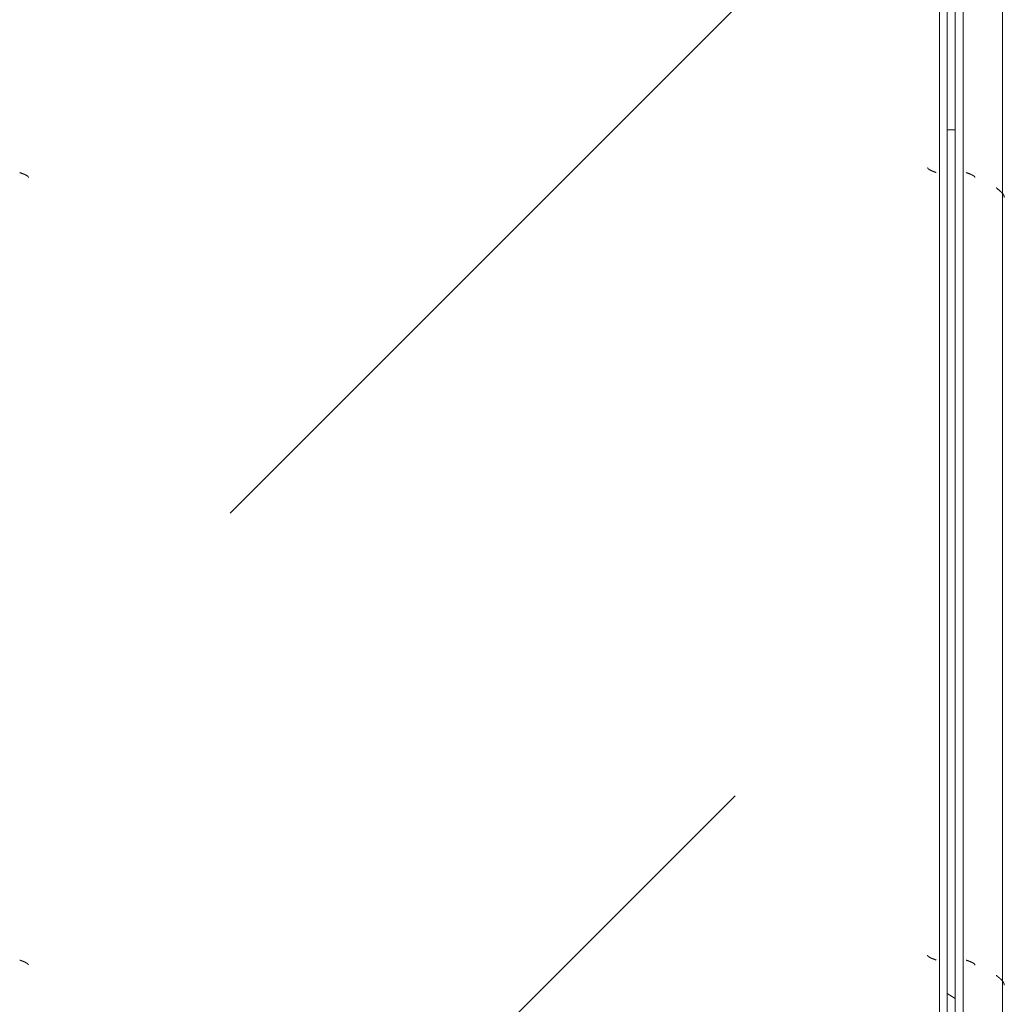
# Model space of a CAD drawing. Header units: millimetres. Extents: x -3267 to 40126, y 29201 to 102288.
# Tile 154 of 256: x 28782 to 29407, y 50694 to 51319. Entities that reach past the tile are written whole.
import ezdxf

# ---------------------------------------------------------------- set-up
doc = ezdxf.new("R2010")
doc.units = ezdxf.units.MM
doc.layers.add('M-EQPM-____-OTLN', color=7, linetype='Continuous', lineweight=9)
pattern_1 = [(315, (52460, -26050), (1000, 0), [50, -1364.214]), (315, (51960, -26050), (1000, 0), [50, -1364.214]), (315, (51960, -26550), (1000, 0), [50, -1364.214]), (315, (52674.64, -26764.64), (1000, 0), [403.55, -1010.664]), (315, (52174.64, -26764.64), (1000, 0), [403.55, -1010.664]), (315, (52674.64, -26264.64), (1000, 0), [403.55, -1010.664]), (315, (52174.64, -26264.64), (1000, 0), [453.55, -960.664])]
pattern_2 = [(315, (51660, -26050), (1000, 0), [50, -1364.214]), (315, (51160, -26050), (1000, 0), [50, -1364.214]), (315, (51160, -26550), (1000, 0), [50, -1364.214]), (315, (51874.64, -26764.64), (1000, 0), [403.55, -1010.664]), (315, (51374.64, -26764.64), (1000, 0), [403.55, -1010.664]), (315, (51874.64, -26264.64), (1000, 0), [403.55, -1010.664]), (315, (51374.64, -26264.64), (1000, 0), [453.55, -960.664])]

# ---------------------------------------------------------------- blocks, each defined once
blk = doc.blocks.new('FP_808-ВКК_02_К1_З_ЭОМ_кабель_')
at = {"layer": 'M-EQPM-____-OTLN', "color": 7, "true_color": 0xffffff}
for p, q in [((1456.91, 587.59), (1456.96, 587.73)), ((1456.96, 587.73), (1457, 587.86)), ((1457, 587.86), (1457.05, 588)), ((1956.91, 587.59), (1956.96, 587.73)), ((1956.96, 587.73), (1957, 587.86)), ((1957, 587.86), (1957.05, 588)), ((1453.96, 582.49), (1454.01, 582.49)), ((1454.01, 582.49), (1454.06, 582.5)), ((1454.06, 582.5), (1454.11, 582.51)), ((1454.11, 582.51), (1454.16, 582.53)), ((1454.16, 582.53), (1454.21, 582.55)), ((1454.21, 582.55), (1454.26, 582.57)), ((1454.26, 582.57), (1454.3, 582.59)), ((1454.3, 582.59), (1454.35, 582.62)), ((1454.35, 582.62), (1454.4, 582.65)), ((1454.4, 582.65), (1454.45, 582.69)), ((1454.45, 582.69), (1454.5, 582.72)), ((1454.5, 582.72), (1454.55, 582.76)), ((1454.55, 582.76), (1454.6, 582.81)), ((1454.6, 582.81), (1454.65, 582.86)), ((1454.65, 582.86), (1454.7, 582.91)), ((1454.7, 582.91), (1454.75, 582.96)), ((1454.75, 582.96), (1454.8, 583.02)), ((1454.8, 583.02), (1454.84, 583.07)), ((1454.84, 583.07), (1454.89, 583.14)), ((1454.89, 583.14), (1454.94, 583.2)), ((1454.94, 583.2), (1454.99, 583.27)), ((1454.99, 583.27), (1455.04, 583.34)), ((1455.04, 583.34), (1455.09, 583.42)), ((1455.09, 583.42), (1455.14, 583.49)), ((1455.14, 583.49), (1455.19, 583.57)), ((1455.19, 583.57), (1455.24, 583.65)), ((1455.24, 583.65), (1455.29, 583.74)), ((1455.29, 583.74), (1455.34, 583.82)), ((1455.34, 583.82), (1455.38, 583.91)), ((1455.38, 583.91), (1455.43, 584.01)), ((1455.43, 584.01), (1455.48, 584.1)), ((1455.48, 584.1), (1455.53, 584.2)), ((1455.53, 584.2), (1455.58, 584.3)), ((1455.58, 584.3), (1455.63, 584.4)), ((1455.63, 584.4), (1455.68, 584.5)), ((1455.68, 584.5), (1455.73, 584.61)), ((1455.73, 584.61), (1455.78, 584.72)), ((1455.78, 584.72), (1455.83, 584.82)), ((1455.83, 584.82), (1455.88, 584.94)), ((1455.88, 584.94), (1455.92, 585.05)), ((1455.92, 585.05), (1455.97, 585.17)), ((1455.97, 585.17), (1456.02, 585.28)), ((1456.02, 585.28), (1456.07, 585.4)), ((1456.07, 585.4), (1456.12, 585.52)), ((1456.12, 585.52), (1456.17, 585.64)), ((1456.17, 585.64), (1456.22, 585.77)), ((1456.22, 585.77), (1456.27, 585.89)), ((1456.27, 585.89), (1456.32, 586.02)), ((1456.32, 586.02), (1456.37, 586.14)), ((1456.37, 586.14), (1456.42, 586.27)), ((1456.42, 586.27), (1456.46, 586.4)), ((1456.46, 586.4), (1456.51, 586.53)), ((1456.51, 586.53), (1456.56, 586.66)), ((1456.56, 586.66), (1456.61, 586.79)), ((1456.61, 586.79), (1456.66, 586.92)), ((1456.66, 586.92), (1456.71, 587.06)), ((1456.71, 587.06), (1456.76, 587.19)), ((1456.76, 587.19), (1456.81, 587.33)), ((1456.81, 587.33), (1456.86, 587.46)), ((1456.86, 587.46), (1456.91, 587.59)), ((1953.96, 582.49), (1954.01, 582.49)), ((1954.01, 582.49), (1954.06, 582.5)), ((1954.06, 582.5), (1954.11, 582.51)), ((1954.11, 582.51), (1954.16, 582.53)), ((1954.16, 582.53), (1954.21, 582.55)), ((1954.21, 582.55), (1954.26, 582.57)), ((1954.26, 582.57), (1954.3, 582.59)), ((1954.3, 582.59), (1954.35, 582.62)), ((1954.35, 582.62), (1954.4, 582.65)), ((1954.4, 582.65), (1954.45, 582.69)), ((1954.45, 582.69), (1954.5, 582.72)), ((1954.5, 582.72), (1954.55, 582.76)), ((1954.55, 582.76), (1954.6, 582.81)), ((1954.6, 582.81), (1954.65, 582.86)), ((1954.65, 582.86), (1954.7, 582.91)), ((1954.7, 582.91), (1954.75, 582.96)), ((1954.75, 582.96), (1954.8, 583.02)), ((1954.8, 583.02), (1954.84, 583.07)), ((1954.84, 583.07), (1954.89, 583.14)), ((1954.89, 583.14), (1954.94, 583.2)), ((1954.94, 583.2), (1954.99, 583.27)), ((1954.99, 583.27), (1955.04, 583.34)), ((1955.04, 583.34), (1955.09, 583.42)), ((1955.09, 583.42), (1955.14, 583.49)), ((1955.14, 583.49), (1955.19, 583.57)), ((1955.19, 583.57), (1955.24, 583.65)), ((1955.24, 583.65), (1955.29, 583.74)), ((1955.29, 583.74), (1955.34, 583.82)), ((1955.34, 583.82), (1955.38, 583.91)), ((1955.38, 583.91), (1955.43, 584.01)), ((1955.43, 584.01), (1955.48, 584.1)), ((1955.48, 584.1), (1955.53, 584.2)), ((1955.53, 584.2), (1955.58, 584.3)), ((1955.58, 584.3), (1955.63, 584.4)), ((1955.63, 584.4), (1955.68, 584.5)), ((1955.68, 584.5), (1955.73, 584.61)), ((1955.73, 584.61), (1955.78, 584.72)), ((1955.78, 584.72), (1955.83, 584.82)), ((1955.83, 584.82), (1955.88, 584.94)), ((1955.88, 584.94), (1955.92, 585.05)), ((1955.92, 585.05), (1955.97, 585.17)), ((1955.97, 585.17), (1956.02, 585.28)), ((1956.02, 585.28), (1956.07, 585.4)), ((1956.07, 585.4), (1956.12, 585.52)), ((1956.12, 585.52), (1956.17, 585.64)), ((1956.17, 585.64), (1956.22, 585.77)), ((1956.22, 585.77), (1956.27, 585.89)), ((1956.27, 585.89), (1956.32, 586.02)), ((1956.32, 586.02), (1956.37, 586.14)), ((1956.37, 586.14), (1956.42, 586.27)), ((1956.42, 586.27), (1956.46, 586.4)), ((1956.46, 586.4), (1956.51, 586.53)), ((1956.51, 586.53), (1956.56, 586.66)), ((1956.56, 586.66), (1956.61, 586.79)), ((1956.61, 586.79), (1956.66, 586.92)), ((1956.66, 586.92), (1956.71, 587.06)), ((1956.71, 587.06), (1956.76, 587.19)), ((1956.76, 587.19), (1956.81, 587.33)), ((1956.81, 587.33), (1956.86, 587.46)), ((1956.86, 587.46), (1956.91, 587.59))]:
    blk.add_line(p, q, dxfattribs=at)
blk = doc.blocks.new('FP_809-ВКК_02_К1_З_ЭОМ_кабель_')
at = {"layer": 'M-EQPM-____-OTLN', "color": 7, "true_color": 0xffffff}
for p, q in [((1457.06, 6.26), (1457.11, 6.39)), ((1457.11, 6.39), (1457.16, 6.53)), ((1457.16, 6.53), (1457.2, 6.66)), ((1457.2, 6.66), (1457.25, 6.79)), ((1457.25, 6.79), (1457.3, 6.93)), ((1457.3, 6.93), (1457.35, 7.06)), ((1457.35, 7.06), (1457.4, 7.2)), ((1457.4, 7.2), (1457.45, 7.33)), ((1457.45, 7.33), (1457.5, 7.46)), ((1457.5, 7.46), (1457.55, 7.59)), ((1457.55, 7.59), (1457.6, 7.72)), ((1457.6, 7.72), (1457.64, 7.85)), ((1457.64, 7.85), (1457.69, 7.98)), ((1457.69, 7.98), (1457.74, 8.11)), ((1457.74, 8.11), (1457.79, 8.23)), ((1457.79, 8.23), (1457.84, 8.36)), ((1457.84, 8.36), (1457.89, 8.48)), ((1457.89, 8.48), (1457.94, 8.61)), ((1457.94, 8.61), (1457.99, 8.73)), ((1457.99, 8.73), (1458.04, 8.85)), ((1458.04, 8.85), (1458.09, 8.97)), ((1458.09, 8.97), (1458.13, 9.08)), ((1458.13, 9.08), (1458.18, 9.2)), ((1458.18, 9.2), (1458.23, 9.31)), ((1458.23, 9.31), (1458.28, 9.42)), ((1458.28, 9.42), (1458.33, 9.53)), ((1458.33, 9.53), (1458.38, 9.64)), ((1458.38, 9.64), (1458.43, 9.74)), ((1458.43, 9.74), (1458.48, 9.85)), ((1458.48, 9.85), (1458.53, 9.95)), ((1458.53, 9.95), (1458.57, 10.05)), ((1458.57, 10.05), (1458.62, 10.14)), ((1458.62, 10.14), (1458.67, 10.24)), ((1458.67, 10.24), (1458.72, 10.33)), ((1458.72, 10.33), (1458.77, 10.42)), ((1458.77, 10.42), (1458.82, 10.51)), ((1458.82, 10.51), (1458.87, 10.59)), ((1458.87, 10.59), (1458.92, 10.67)), ((1458.92, 10.67), (1458.97, 10.75)), ((1458.97, 10.75), (1459.01, 10.83)), ((1459.01, 10.83), (1459.06, 10.9)), ((1459.06, 10.9), (1459.11, 10.98)), ((1459.11, 10.98), (1459.16, 11.04)), ((1459.16, 11.04), (1459.21, 11.11)), ((1459.21, 11.11), (1459.26, 11.17)), ((1459.26, 11.17), (1459.31, 11.23)), ((1459.31, 11.23), (1459.36, 11.29)), ((1459.36, 11.29), (1459.41, 11.34)), ((1459.41, 11.34), (1459.45, 11.39)), ((1459.45, 11.39), (1459.5, 11.44)), ((1459.5, 11.44), (1459.55, 11.48)), ((1459.55, 11.48), (1459.6, 11.53)), ((1459.6, 11.53), (1459.65, 11.56)), ((1459.65, 11.56), (1459.7, 11.6)), ((1459.7, 11.6), (1459.75, 11.63)), ((1459.75, 11.63), (1459.8, 11.66)), ((1459.8, 11.66), (1459.85, 11.68)), ((1459.85, 11.68), (1459.9, 11.71)), ((1459.9, 11.71), (1459.94, 11.73)), ((1459.94, 11.73), (1459.99, 11.74)), ((1460, 11.74), (1460.04, 11.75)), ((1460.04, 11.75), (1460.08, 11.76)), ((1460.08, 11.76), (1460.12, 11.77)), ((1460.12, 11.77), (1460.16, 11.77)), ((1957.06, 6.26), (1957.11, 6.39)), ((1957.11, 6.39), (1957.16, 6.53)), ((1957.16, 6.53), (1957.2, 6.66)), ((1957.2, 6.66), (1957.25, 6.79)), ((1957.25, 6.79), (1957.3, 6.93)), ((1957.3, 6.93), (1957.35, 7.06)), ((1957.35, 7.06), (1957.4, 7.2)), ((1957.4, 7.2), (1957.45, 7.33)), ((1957.45, 7.33), (1957.5, 7.46)), ((1957.5, 7.46), (1957.55, 7.59)), ((1957.55, 7.59), (1957.6, 7.72)), ((1957.6, 7.72), (1957.64, 7.85)), ((1957.64, 7.85), (1957.69, 7.98)), ((1957.69, 7.98), (1957.74, 8.11)), ((1957.74, 8.11), (1957.79, 8.23)), ((1957.79, 8.23), (1957.84, 8.36)), ((1957.84, 8.36), (1957.89, 8.48)), ((1957.89, 8.48), (1957.94, 8.61)), ((1957.94, 8.61), (1957.99, 8.73)), ((1957.99, 8.73), (1958.04, 8.85)), ((1958.04, 8.85), (1958.09, 8.97)), ((1958.09, 8.97), (1958.13, 9.08)), ((1958.13, 9.08), (1958.18, 9.2)), ((1958.18, 9.2), (1958.23, 9.31)), ((1958.23, 9.31), (1958.28, 9.42)), ((1958.28, 9.42), (1958.33, 9.53)), ((1958.33, 9.53), (1958.38, 9.64)), ((1958.38, 9.64), (1958.43, 9.74)), ((1958.43, 9.74), (1958.48, 9.85)), ((1958.48, 9.85), (1958.53, 9.95)), ((1958.53, 9.95), (1958.57, 10.05)), ((1958.57, 10.05), (1958.62, 10.14)), ((1958.62, 10.14), (1958.67, 10.24)), ((1958.67, 10.24), (1958.72, 10.33)), ((1958.72, 10.33), (1958.77, 10.42)), ((1958.77, 10.42), (1958.82, 10.51)), ((1958.82, 10.51), (1958.87, 10.59)), ((1958.87, 10.59), (1958.92, 10.67)), ((1958.92, 10.67), (1958.97, 10.75)), ((1958.97, 10.75), (1959.01, 10.83)), ((1959.01, 10.83), (1959.06, 10.9)), ((1959.06, 10.9), (1959.11, 10.98)), ((1959.11, 10.98), (1959.16, 11.04)), ((1959.16, 11.04), (1959.21, 11.11)), ((1959.21, 11.11), (1959.26, 11.17)), ((1959.26, 11.17), (1959.31, 11.23)), ((1959.31, 11.23), (1959.36, 11.29)), ((1959.36, 11.29), (1959.41, 11.34)), ((1959.41, 11.34), (1959.45, 11.39)), ((1959.45, 11.39), (1959.5, 11.44)), ((1959.5, 11.44), (1959.55, 11.48)), ((1959.55, 11.48), (1959.6, 11.53)), ((1959.6, 11.53), (1959.65, 11.56)), ((1959.65, 11.56), (1959.7, 11.6)), ((1959.7, 11.6), (1959.75, 11.63)), ((1959.75, 11.63), (1959.8, 11.66)), ((1959.8, 11.66), (1959.85, 11.68)), ((1959.85, 11.68), (1959.9, 11.71)), ((1959.9, 11.71), (1959.94, 11.73)), ((1959.94, 11.73), (1959.99, 11.74)), ((1960, 11.74), (1960.04, 11.75)), ((1960.04, 11.75), (1960.08, 11.76)), ((1960.08, 11.76), (1960.12, 11.77)), ((1960.12, 11.77), (1960.16, 11.77))]:
    blk.add_line(p, q, dxfattribs=at)
blk = doc.blocks.new('ПР_Низ пояс - Тип 1-V807-ВКК_02_К1_З_ЭОМ_кабель_')
at = {"layer": 'M-EQPM-____-OTLN', "true_color": 0xffffff}
h = blk.add_hatch(dxfattribs=at)
h.set_pattern_fill('FP_286', style=0, pattern_type=2)
h.set_pattern_definition(pattern_1)
h.paths.add_polyline_path([(2400, 590), (2400, 595), (800, 595), (800, 590), (2131.55, 590)])
h = blk.add_hatch(dxfattribs=at)
h.set_pattern_fill('FP_286', style=0, pattern_type=2)
h.set_pattern_definition(pattern_1)
h.paths.add_polyline_path([(2400, 6.26), (2400, 588), (800, 588), (800, 6.26), (2131.55, 6.26)])
at = {"layer": 'M-EQPM-____-OTLN', "color": 253, "true_color": 0xaaaaaa}
for p, q in [((800, 595), (2400, 595)), ((800, 590), (2400, 590))]:
    blk.add_line(p, q, dxfattribs=at)
for name in ['FP_808-ВКК_02_К1_З_ЭОМ_кабель_', 'FP_809-ВКК_02_К1_З_ЭОМ_кабель_']:
    blk.add_blockref(name, (0, 0), dxfattribs=at)
blk = doc.blocks.new('FP_811-ВКК_02_К1_З_ЭОМ_кабель_')
at = {"layer": 'M-EQPM-____-OTLN', "color": 7, "true_color": 0xffffff}
for p, q in [((657.09, 607), (657.14, 607.14)), ((657.14, 607.14), (657.19, 607.27)), ((657.19, 607.27), (657.24, 607.41)), ((657.24, 607.41), (657.29, 607.54)), ((657.29, 607.54), (657.33, 607.68)), ((657.33, 607.68), (657.38, 607.81)), ((657.38, 607.81), (657.43, 607.95)), ((657.43, 607.95), (657.48, 608.08)), ((657.48, 608.08), (657.53, 608.21)), ((657.53, 608.21), (657.58, 608.34)), ((657.58, 608.34), (657.63, 608.47)), ((657.63, 608.47), (657.68, 608.61)), ((657.68, 608.61), (657.73, 608.73)), ((657.73, 608.73), (657.78, 608.86)), ((657.78, 608.86), (657.83, 608.99)), ((657.83, 608.99), (657.88, 609.12)), ((657.88, 609.12), (657.93, 609.24)), ((657.93, 609.24), (657.97, 609.36)), ((657.97, 609.36), (658.02, 609.49)), ((658.02, 609.49), (658.07, 609.61)), ((658.07, 609.61), (658.12, 609.72)), ((658.12, 609.72), (658.17, 609.84)), ((658.17, 609.84), (658.22, 609.96)), ((658.22, 609.96), (658.27, 610.07)), ((658.27, 610.07), (658.32, 610.18)), ((658.32, 610.18), (658.37, 610.29)), ((658.37, 610.29), (658.42, 610.4)), ((658.42, 610.4), (658.47, 610.51)), ((658.47, 610.51), (658.52, 610.61)), ((658.52, 610.61), (658.57, 610.71)), ((658.57, 610.71), (658.61, 610.81)), ((658.61, 610.81), (658.66, 610.91)), ((658.66, 610.91), (658.71, 611)), ((658.71, 611), (658.76, 611.09)), ((658.76, 611.09), (658.81, 611.18)), ((658.81, 611.18), (658.86, 611.27)), ((658.86, 611.27), (658.91, 611.36)), ((658.91, 611.36), (658.96, 611.44)), ((658.96, 611.44), (659.01, 611.52)), ((659.01, 611.52), (659.06, 611.59)), ((659.06, 611.59), (659.11, 611.67)), ((659.11, 611.67), (659.16, 611.74)), ((659.16, 611.74), (659.21, 611.81)), ((659.21, 611.81), (659.25, 611.87)), ((659.25, 611.87), (659.3, 611.93)), ((659.3, 611.93), (659.35, 611.99)), ((659.35, 611.99), (659.4, 612.05)), ((659.4, 612.05), (659.45, 612.1)), ((659.45, 612.1), (659.5, 612.15)), ((659.5, 612.15), (659.55, 612.2)), ((659.55, 612.2), (659.6, 612.24)), ((659.6, 612.24), (659.65, 612.28)), ((659.65, 612.28), (659.7, 612.32)), ((659.7, 612.32), (659.75, 612.35)), ((659.75, 612.35), (659.8, 612.38)), ((659.8, 612.38), (659.85, 612.41)), ((659.85, 612.41), (659.89, 612.44)), ((659.89, 612.44), (659.94, 612.46)), ((659.94, 612.46), (659.99, 612.48)), ((660, 612.48), (660.05, 612.49)), ((660.05, 612.49), (660.09, 612.5)), ((660.09, 612.5), (660.14, 612.51)), ((660.14, 612.51), (660.18, 612.51)), ((1157.09, 607), (1157.14, 607.14)), ((1157.14, 607.14), (1157.19, 607.27)), ((1157.19, 607.27), (1157.24, 607.41)), ((1157.24, 607.41), (1157.29, 607.54)), ((1157.29, 607.54), (1157.33, 607.68)), ((1157.33, 607.68), (1157.38, 607.81)), ((1157.38, 607.81), (1157.43, 607.95)), ((1157.43, 607.95), (1157.48, 608.08)), ((1157.48, 608.08), (1157.53, 608.21)), ((1157.53, 608.21), (1157.58, 608.34)), ((1157.58, 608.34), (1157.63, 608.47)), ((1157.63, 608.47), (1157.68, 608.61)), ((1157.68, 608.61), (1157.73, 608.73)), ((1157.73, 608.73), (1157.78, 608.86)), ((1157.78, 608.86), (1157.83, 608.99)), ((1157.83, 608.99), (1157.88, 609.12)), ((1157.88, 609.12), (1157.93, 609.24)), ((1157.93, 609.24), (1157.97, 609.36)), ((1157.97, 609.36), (1158.02, 609.49)), ((1158.02, 609.49), (1158.07, 609.61)), ((1158.07, 609.61), (1158.12, 609.72)), ((1158.12, 609.72), (1158.17, 609.84)), ((1158.17, 609.84), (1158.22, 609.96)), ((1158.22, 609.96), (1158.27, 610.07)), ((1158.27, 610.07), (1158.32, 610.18)), ((1158.32, 610.18), (1158.37, 610.29)), ((1158.37, 610.29), (1158.42, 610.4)), ((1158.42, 610.4), (1158.47, 610.51)), ((1158.47, 610.51), (1158.52, 610.61)), ((1158.52, 610.61), (1158.57, 610.71)), ((1158.57, 610.71), (1158.61, 610.81)), ((1158.61, 610.81), (1158.66, 610.91)), ((1158.66, 610.91), (1158.71, 611)), ((1158.71, 611), (1158.76, 611.09)), ((1158.76, 611.09), (1158.81, 611.18)), ((1158.81, 611.18), (1158.86, 611.27)), ((1158.86, 611.27), (1158.91, 611.36)), ((1158.91, 611.36), (1158.96, 611.44)), ((1158.96, 611.44), (1159.01, 611.52)), ((1159.01, 611.52), (1159.06, 611.59)), ((1159.06, 611.59), (1159.11, 611.67)), ((1159.11, 611.67), (1159.16, 611.74)), ((1159.16, 611.74), (1159.21, 611.81)), ((1159.21, 611.81), (1159.25, 611.87)), ((1159.25, 611.87), (1159.3, 611.93)), ((1159.3, 611.93), (1159.35, 611.99)), ((1159.35, 611.99), (1159.4, 612.05)), ((1159.4, 612.05), (1159.45, 612.1)), ((1159.45, 612.1), (1159.5, 612.15)), ((1159.5, 612.15), (1159.55, 612.2)), ((1159.55, 612.2), (1159.6, 612.24)), ((1159.6, 612.24), (1159.65, 612.28)), ((1159.65, 612.28), (1159.7, 612.32)), ((1159.7, 612.32), (1159.75, 612.35)), ((1159.75, 612.35), (1159.8, 612.38)), ((1159.8, 612.38), (1159.85, 612.41)), ((1159.85, 612.41), (1159.89, 612.44)), ((1159.89, 612.44), (1159.94, 612.46)), ((1159.94, 612.46), (1159.99, 612.48)), ((1160, 612.48), (1160.05, 612.49)), ((1160.05, 612.49), (1160.09, 612.5)), ((1160.09, 612.5), (1160.14, 612.51)), ((1160.14, 612.51), (1160.18, 612.51))]:
    blk.add_line(p, q, dxfattribs=at)
blk = doc.blocks.new('FP_812-ВКК_02_К1_З_ЭОМ_кабель_')
at = {"layer": 'M-EQPM-____-OTLN', "color": 7, "true_color": 0xffffff}
for p, q in [((666.74, 626), (666.84, 626.13)), ((666.84, 626.13), (666.94, 626.25)), ((666.94, 626.25), (667.03, 626.38)), ((667.03, 626.38), (667.13, 626.5)), ((667.13, 626.5), (667.23, 626.63)), ((667.23, 626.63), (667.33, 626.75)), ((667.33, 626.75), (667.42, 626.88)), ((667.42, 626.88), (667.52, 627)), ((667.52, 627), (667.62, 627.13)), ((667.62, 627.13), (667.72, 627.25)), ((667.72, 627.25), (667.81, 627.37)), ((667.81, 627.37), (667.91, 627.49)), ((667.91, 627.49), (668.01, 627.61)), ((668.01, 627.61), (668.11, 627.73)), ((668.11, 627.73), (668.2, 627.85)), ((668.2, 627.85), (668.3, 627.96)), ((668.3, 627.96), (668.4, 628.08)), ((668.4, 628.08), (668.49, 628.19)), ((668.49, 628.19), (668.59, 628.31)), ((668.59, 628.31), (668.69, 628.42)), ((668.69, 628.42), (668.79, 628.53)), ((668.79, 628.53), (668.88, 628.64)), ((668.88, 628.64), (668.98, 628.75)), ((668.98, 628.75), (669.08, 628.85)), ((669.08, 628.85), (669.18, 628.95)), ((669.18, 628.95), (669.27, 629.06)), ((669.27, 629.06), (669.37, 629.16)), ((669.37, 629.16), (669.47, 629.26)), ((669.47, 629.26), (669.57, 629.35)), ((669.57, 629.35), (669.66, 629.45)), ((669.66, 629.45), (669.76, 629.54)), ((669.76, 629.54), (669.86, 629.63)), ((669.86, 629.63), (669.96, 629.72)), ((669.96, 629.72), (670.05, 629.81)), ((670.05, 629.81), (670.15, 629.89)), ((670.15, 629.89), (670.25, 629.97)), ((670.25, 629.97), (670.34, 630.05)), ((670.34, 630.05), (670.44, 630.13)), ((670.44, 630.13), (670.54, 630.2)), ((670.54, 630.2), (670.64, 630.27)), ((670.64, 630.27), (670.73, 630.34)), ((670.73, 630.34), (670.83, 630.41)), ((670.83, 630.41), (670.93, 630.47)), ((670.93, 630.47), (671.03, 630.54)), ((671.03, 630.54), (671.12, 630.59)), ((671.12, 630.59), (671.22, 630.65)), ((671.22, 630.65), (671.32, 630.7)), ((671.32, 630.7), (671.42, 630.75)), ((671.42, 630.75), (671.51, 630.8)), ((671.51, 630.8), (671.61, 630.85)), ((671.61, 630.85), (671.71, 630.89)), ((671.71, 630.89), (671.81, 630.93)), ((671.81, 630.93), (671.9, 630.96)), ((671.9, 630.96), (672, 631)), ((672, 631), (672.1, 631.03)), ((672.1, 631.03), (672.19, 631.06)), ((672.19, 631.06), (672.29, 631.08)), ((672.29, 631.08), (672.39, 631.1)), ((672.39, 631.1), (672.49, 631.12)), ((672.49, 631.12), (672.58, 631.14)), ((672.58, 631.14), (672.68, 631.15)), ((672.68, 631.15), (672.78, 631.16)), ((672.78, 631.16), (672.88, 631.16)), ((1166.74, 626), (1166.84, 626.13)), ((1166.84, 626.13), (1166.94, 626.25)), ((1166.94, 626.25), (1167.03, 626.38)), ((1167.03, 626.38), (1167.13, 626.5)), ((1167.13, 626.5), (1167.23, 626.63)), ((1167.23, 626.63), (1167.33, 626.75)), ((1167.33, 626.75), (1167.42, 626.88)), ((1167.42, 626.88), (1167.52, 627)), ((1167.52, 627), (1167.62, 627.13)), ((1167.62, 627.13), (1167.72, 627.25)), ((1167.72, 627.25), (1167.81, 627.37)), ((1167.81, 627.37), (1167.91, 627.49)), ((1167.91, 627.49), (1168.01, 627.61)), ((1168.01, 627.61), (1168.11, 627.73)), ((1168.11, 627.73), (1168.2, 627.85)), ((1168.2, 627.85), (1168.3, 627.96)), ((1168.3, 627.96), (1168.4, 628.08)), ((1168.4, 628.08), (1168.49, 628.19)), ((1168.49, 628.19), (1168.59, 628.31)), ((1168.59, 628.31), (1168.69, 628.42)), ((1168.69, 628.42), (1168.79, 628.53)), ((1168.79, 628.53), (1168.88, 628.64)), ((1168.88, 628.64), (1168.98, 628.75)), ((1168.98, 628.75), (1169.08, 628.85)), ((1169.08, 628.85), (1169.18, 628.95)), ((1169.18, 628.95), (1169.27, 629.06)), ((1169.27, 629.06), (1169.37, 629.16)), ((1169.37, 629.16), (1169.47, 629.26)), ((1169.47, 629.26), (1169.57, 629.35)), ((1169.57, 629.35), (1169.66, 629.45)), ((1169.66, 629.45), (1169.76, 629.54)), ((1169.76, 629.54), (1169.86, 629.63)), ((1169.86, 629.63), (1169.96, 629.72)), ((1169.96, 629.72), (1170.05, 629.81)), ((1170.05, 629.81), (1170.15, 629.89)), ((1170.15, 629.89), (1170.25, 629.97)), ((1170.25, 629.97), (1170.34, 630.05)), ((1170.34, 630.05), (1170.44, 630.13)), ((1170.44, 630.13), (1170.54, 630.2)), ((1170.54, 630.2), (1170.64, 630.27)), ((1170.64, 630.27), (1170.73, 630.34)), ((1170.73, 630.34), (1170.83, 630.41)), ((1170.83, 630.41), (1170.93, 630.47)), ((1170.93, 630.47), (1171.03, 630.54)), ((1171.03, 630.54), (1171.12, 630.59)), ((1171.12, 630.59), (1171.22, 630.65)), ((1171.22, 630.65), (1171.32, 630.7)), ((1171.32, 630.7), (1171.42, 630.75)), ((1171.42, 630.75), (1171.51, 630.8)), ((1171.51, 630.8), (1171.61, 630.85)), ((1171.61, 630.85), (1171.71, 630.89)), ((1171.71, 630.89), (1171.81, 630.93)), ((1171.81, 630.93), (1171.9, 630.96)), ((1171.9, 630.96), (1172, 631)), ((1172, 631), (1172.1, 631.03)), ((1172.1, 631.03), (1172.19, 631.06)), ((1172.19, 631.06), (1172.29, 631.08)), ((1172.29, 631.08), (1172.39, 631.1)), ((1172.39, 631.1), (1172.49, 631.12)), ((1172.49, 631.12), (1172.58, 631.14)), ((1172.58, 631.14), (1172.68, 631.15)), ((1172.68, 631.15), (1172.78, 631.16)), ((1172.78, 631.16), (1172.88, 631.16))]:
    blk.add_line(p, q, dxfattribs=at)
blk = doc.blocks.new('ПР_Перед пояса - Тип 1-V810-ВКК_02_К1_З_ЭОМ_кабель_')
at = {"layer": 'M-EQPM-____-OTLN', "true_color": 0xffffff}
h = blk.add_hatch(dxfattribs=at)
h.set_pattern_fill('FP_287', style=0, pattern_type=2)
h.set_pattern_definition(pattern_2)
h.paths.add_polyline_path([(1600, 607), (1600, 626), (0, 626), (0, 607), (1331.55, 607)])
h = blk.add_hatch(dxfattribs=at)
h.set_pattern_fill('FP_287', style=0, pattern_type=2)
h.set_pattern_definition(pattern_2)
h.paths.add_polyline_path([(1600, 600), (1600, 605), (0, 605), (0, 600), (1331.55, 600)])
at = {"layer": 'M-EQPM-____-OTLN', "color": 253, "true_color": 0xaaaaaa}
for p, q in [((0, 630), (1600, 630)), ((0, 605), (1600, 605)), ((0, 600), (1600, 600))]:
    blk.add_line(p, q, dxfattribs=at)
for name in ['FP_812-ВКК_02_К1_З_ЭОМ_кабель_', 'FP_811-ВКК_02_К1_З_ЭОМ_кабель_']:
    blk.add_blockref(name, (0, 0), dxfattribs=at)
blk = doc.blocks.new('FP_1168-ВКК_02_К1_З_ЭОМ_кабель_')
at = {"layer": 'M-EQPM-____-OTLN', "color": 253, "true_color": 0xaaaaaa}
blk.add_line((1600, 630.11), (630, 630.11), dxfattribs=at)
blk = doc.blocks.new('УТ_П_Крышка пояса - Тип 1-10223482-ВКК_02_К1_З_ЭОМ_кабель_')
at = {"layer": 'M-EQPM-____-OTLN', "true_color": 0xaaaaaa}
h = blk.add_hatch(dxfattribs=at)
h.set_pattern_fill('FP_372', color=253, style=0, pattern_type=2)
h.set_pattern_definition([(140.116, (52160, -26828.05), (31.8804, 362.8687), [38.035, -418.388]), (84.979, (52160, -26828.05), (-382.1136, -70.1924), [30.356, -333.911]), (190.409, (52162.66, -26797.8), (-350.2335, 292.6756), [32.376, -356.132]), (136.302, (52058.4, -26828.05), (84.086, 539.927), [57.037, -627.411]), (186.609, (52065.4, -26783.06), (-494.8554, 472.8508), [48.567, -534.241]), (81.148, (52058.4, -26828.05), (-494.8496, 472.857), [45.536, -500.899]), (111.079, (52083.8, -26777.46), (204.5313, 301.9806), [37.963, -417.597]), (55.89, (52083.8, -26777.46), (-368.3755, 123.0973), [30.394, -334.332]), (161.523, (52100.84, -26752.3), (-163.8489, 425.0748), [32.367, -356.032]), (127.614, (52160, -26828.05), (-169.11016, 6.15234), [16.721, -313.638, 16.721, -658.437]), (127.614, (52160, -26828.05), (-169.11016, 6.15234), [-347.079, -322.758, 16.721, -318.958]), (97.531, (52160, -26828.05), (-200.36217, 133.088), [16.696, -176.575, 16.696, -305.591, -127.751]), (97.531, (52160, -26828.05), (-200.36217, 133.088), [-515.558, 16.696, -111.055]), (57.393, (52160, -26940.87), (11.4573, 270.066), [16.715, -109.913, 16.715, -378.366, -524.242]), (57.393, (52160, -26940.87), (11.4573, 270.066), [-521.709, 16.715, -507.527]), (47.382, (52160, -26991.46), (-50.8514, 295.0393), [16.727, -148.004, 16.727, -245.829, -372.545]), (47.382, (52160, -26991.46), (-50.8514, 295.0393), [-427.287, 16.727, -355.819])])
h.paths.add_polyline_path([(1600, 600), (630, 600), (630, 595), (1600, 595)])
at = {"layer": 'M-EQPM-____-OTLN', "color": 253, "true_color": 0xaaaaaa}
for p, q in [((630, 629.98), (630, 630.11)), ((630, 595), (630, 600))]:
    blk.add_line(p, q, dxfattribs=at)
blk.add_blockref('FP_1168-ВКК_02_К1_З_ЭОМ_кабель_', (0, 0), dxfattribs=at)
blk = doc.blocks.new('Наметкина 10_РД_АРФ_К1_R21_rvt-1-ВКК_02_К1_З_ЭОМ_кабель_')
at = {"layer": 'M-EQPM-____-OTLN', "color": 253, "lineweight": 9, "true_color": 0xaaaaaa, "rotation": 270}
for name, p in [('ПР_Низ пояс - Тип 1-V807-ВКК_02_К1_З_ЭОМ_кабель_', (27050, 52960)), ('ПР_Перед пояса - Тип 1-V810-ВКК_02_К1_З_ЭОМ_кабель_', (27050, 52160)), ('УТ_П_Крышка пояса - Тип 1-10223482-ВКК_02_К1_З_ЭОМ_кабель_', (27050, 52160))]:
    blk.add_blockref(name, p, dxfattribs=at)

msp = doc.modelspace()

# ---------------------------------------------------------------- block references
at = {"lineweight": 5}
msp.add_blockref('Наметкина 10_РД_АРФ_К1_R21_rvt-1-ВКК_02_К1_З_ЭОМ_кабель_', (1725.58, -281.28), dxfattribs=at)

doc.saveas('drawing.dxf')
